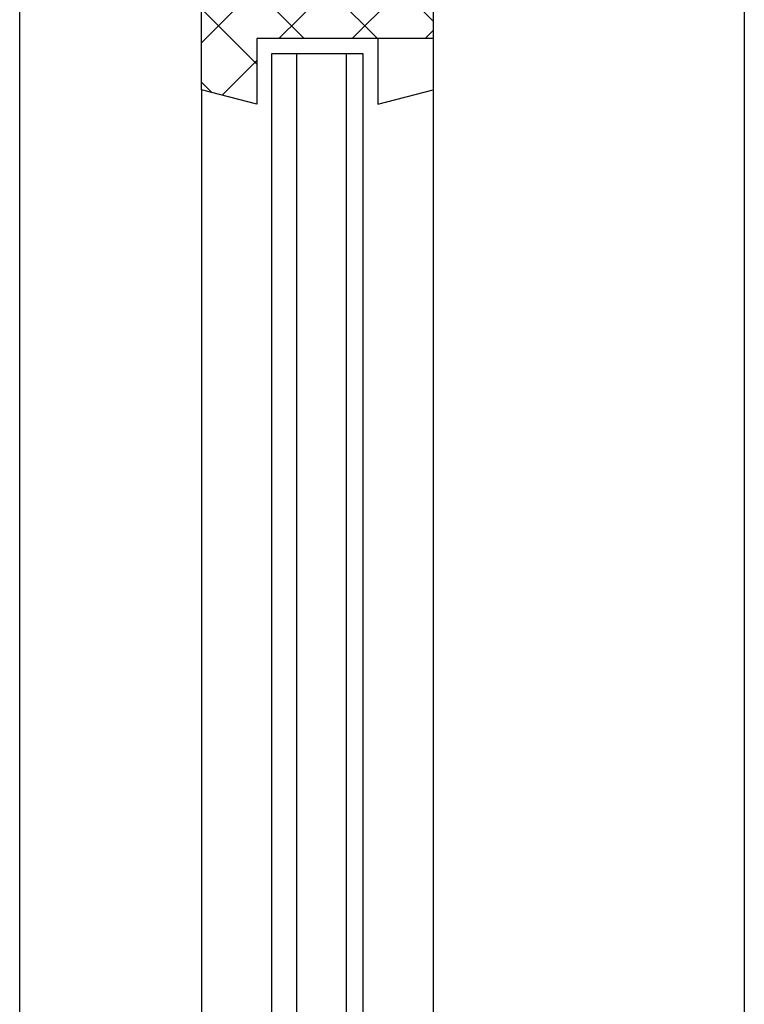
# Model space of a CAD drawing. Extents: x -152209 to 159908, y 32091 to 111955.
# Tile 20 of 59: x -135248 to -135073, y 64645 to 64883. Entities that reach past the tile are written whole.
import ezdxf

# ---------------------------------------------------------------- set-up
doc = ezdxf.new("R2010")
doc.units = 0
doc.header["$LTSCALE"] = 1000
doc.header["$MEASUREMENT"] = 0
doc.layers.get('0').update_dxf_attribs({"linetype": 'CONTINUOUS'})
for name, color, linetype in [('BIB', 7, 'CONTINUOUS'), ('XBDKOZA2$0$GLAS-ARC', 4, 'CONTINUOUS'), ('XBDKOZA2$0$HOUT-ARC', 15, 'CONTINUOUS'), ('XBDKOZA2$0$HOUT-AZ', 15, 'CONTINUOUS'), ('XBDKOZA2$0$HOUT-DRS', 4, 'CONTINUOUS'), ('XDETV133$0$BETON-AZ', 3, 'CONTINUOUS'), ('XDETV133$0$BIB', 7, 'CONTINUOUS')]:
    doc.layers.add(name, color=color, linetype=linetype)

# ---------------------------------------------------------------- blocks, each defined once
blk = doc.blocks.new('*X126')
at = {"color": 0}
for p, q in [((57337.07, 43495.46), (57345.67, 43504.06)), ((57350.48, 43500.63), (57347.05, 43504.06)), ((57350.48, 43482.95), (57337.07, 43496.35)), ((57307.95, 43448.65), (57350.48, 43491.18)), ((57294.48, 43452.86), (57330.67, 43489.06)), ((57294.48, 43470.54), (57313, 43489.06)), ((57294.48, 43488.22), (57295.32, 43489.06)), ((57350.48, 43447.59), (57309.01, 43489.06)), ((57350.48, 43465.27), (57326.69, 43489.06)), ((57331.74, 43448.65), (57294.48, 43485.92)), ((57325.62, 43448.65), (57350.48, 43473.51)), ((57314.06, 43448.65), (57294.48, 43468.24)), ((57337.07, 43442.43), (57350.48, 43455.83)), ((57296.39, 43448.65), (57294.48, 43450.56)), ((57345.43, 43434.96), (57337.07, 43443.32)), ((57347.93, 43435.6), (57350.48, 43438.15))]:
    blk.add_line(p, q, dxfattribs=at)
blk = doc.blocks.new('XBDKOZA2')
at = {"layer": 'XBDKOZA2$0$GLAS-ARC'}
for p, q in [((-23.47, -251.08), (-23.47, -266.92)), ((-15.87, -254.68), (-15.87, -913.5)), ((-3.87, -254.68), (-3.87, -913.5))]:
    blk.add_line(p, q, dxfattribs=at)
blk.add_lwpolyline([(2.13, -913.5), (2.13, -254.68), (-19.87, -254.68), (-19.87, -913.5)], dxfattribs=at)
at = {"layer": 'XBDKOZA2$0$HOUT-AZ'}
for p, q in [((-112, -2), (-112, -913.5)), ((-36.87, -263.48), (-36.87, -913.5)), ((19.13, -263.48), (19.13, -913.5))]:
    blk.add_line(p, q, dxfattribs=at)
at = {"layer": 'XBDKOZA2$0$HOUT-DRS'}
for p, q in [((19.13, -263.48), (19.13, -195.67)), ((-36.87, -210.67), (-36.87, -251.08)), ((-36.87, -251.08), (-36.87, -263.48)), ((-36.87, -251.08), (5.72, -251.08)), ((5.72, -251.08), (5.72, -266.92)), ((-23.47, -266.92), (-36.87, -263.48)), ((5.72, -266.92), (19.13, -263.48))]:
    blk.add_line(p, q, dxfattribs=at)
at = {"layer": 'XBDKOZA2$0$HOUT-ARC'}
blk.add_blockref('*X126', (-57331.35, -43699.73), dxfattribs=at)
blk = doc.blocks.new('XDETV133')
at = {"layer": 'XDETV133$0$BETON-AZ'}
for p in [(200, -1700), (200, -1659.99991)]:
    blk.add_line(p, (200, -679.86942), dxfattribs=at)
at = {"layer": 'XDETV133$0$BIB', "linetype": 'Continuous', "xscale": -1}
blk.add_blockref('XBDKOZA2', (263, -679.86942), dxfattribs=at)

msp = doc.modelspace()

# ---------------------------------------------------------------- block references
at = {"layer": 'BIB'}
msp.add_blockref('XDETV133', (-135447.55, 65809.63), dxfattribs=at)

doc.saveas('drawing.dxf')
